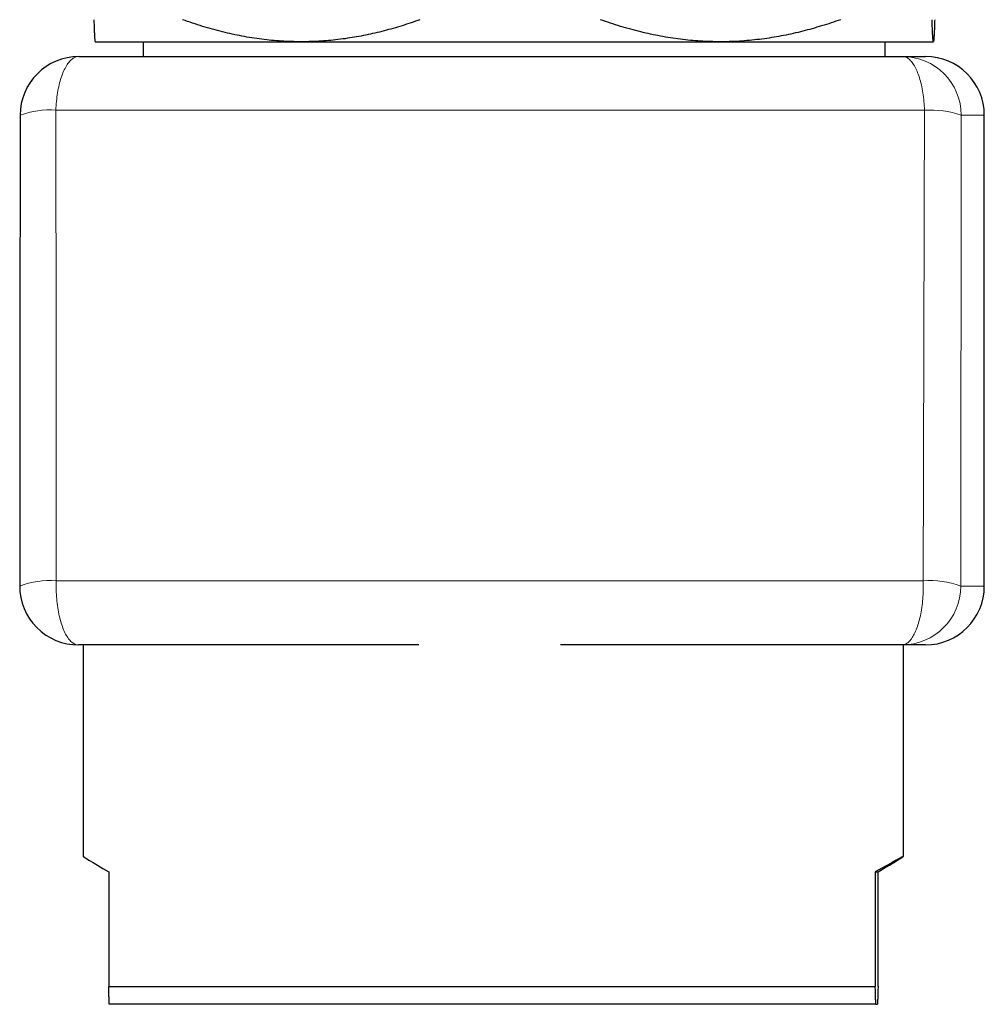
# Model space of a CAD drawing. Header units: millimetres. Extents: x 8 to 736, y 12 to 488.
# Tile 23 of 59: x 366 to 398, y 342 to 375. Entities that reach past the tile are written whole.
import ezdxf

# ---------------------------------------------------------------- set-up
doc = ezdxf.new("R2010")
doc.units = ezdxf.units.MM

msp = doc.modelspace()

# ---------------------------------------------------------------- linework, layer by layer
at = {"color": 7, "linetype": 'Continuous', "lineweight": 30}
for p, q in [((368.249, 374.747), (368.25, 374.746)), ((368.25, 374.746), (375.258, 374.746)), ((369.887, 374.746), (369.887, 374.246)), ((375.258, 374.746), (389.508, 374.746)), ((389.508, 374.746), (396.749, 374.746)), ((395.113, 374.246), (395.113, 374.746)), ((396.751, 374.748), (396.749, 374.746)), ((396.749, 374.746), (396.75, 374.746)), ((396.75, 374.746), (396.751, 374.747)), ((367.698, 374.246), (395.697, 374.246)), ((395.697, 374.246), (396.48, 374.246)), ((396.48, 374.246), (396.481, 374.246)), ((398.481, 356.246), (398.481, 372.246)), ((379.251, 354.246), (367.684, 354.246)), ((367.839, 354.246), (367.839, 347.06)), ((395.683, 354.246), (384.066, 354.246)), ((396.48, 354.246), (395.683, 354.246)), ((395.739, 347.06), (395.739, 354.246)), ((396.481, 354.246), (396.48, 354.246)), ((368.71, 346.529), (368.71, 342.63)), ((394.774, 346.529), (394.774, 342.63)), ((394.774, 346.529), (394.868, 346.529)), ((394.868, 342.63), (394.868, 346.529)), ((368.71, 342.63), (394.774, 342.63)), ((394.793, 342.03), (368.73, 342.03)), ((394.793, 342.03), (394.848, 342.03))]:
    msp.add_line(p, q, dxfattribs=at)
at = {"color": 252, "linetype": 'Continuous', "lineweight": 0}
for p, q in [((396.446, 372.421), (366.915, 372.421)), ((397.697, 372.246), (397.683, 356.246)), ((398.48, 372.246), (397.697, 372.246)), ((398.48, 356.246), (398.48, 372.246)), ((398.481, 372.246), (398.48, 372.246)), ((366.929, 356.421), (396.403, 356.421)), ((397.683, 356.246), (398.48, 356.246)), ((398.48, 356.246), (398.481, 356.246))]:
    msp.add_line(p, q, dxfattribs=at)
at = {"color": 252, "linetype": 'Continuous', "lineweight": 0, "flags": 128}
for points in [[(367.698, 374.246), (367.669, 374.245), (367.639, 374.241), (367.609, 374.233), (367.579, 374.223), (367.55, 374.21), (367.521, 374.195), (367.492, 374.176), (367.463, 374.154), (367.434, 374.13), (367.406, 374.103), (367.379, 374.074), (367.352, 374.042), (367.325, 374.007), (367.299, 373.969), (367.274, 373.93), (367.249, 373.887), (367.225, 373.843), (367.201, 373.796), (367.178, 373.746), (367.156, 373.695), (367.135, 373.641), (367.115, 373.586), (367.095, 373.529), (367.076, 373.469), (367.058, 373.408), (367.041, 373.345), (367.026, 373.281), (367.011, 373.215), (366.997, 373.148), (366.984, 373.079), (366.972, 373.01), (366.961, 372.939), (366.951, 372.867), (366.942, 372.794), (366.935, 372.721), (366.928, 372.646), (366.923, 372.572), (366.918, 372.496), (366.915, 372.421)], [(395.697, 374.246), (395.726, 374.245), (395.754, 374.241), (395.783, 374.233), (395.811, 374.223), (395.839, 374.21), (395.867, 374.195), (395.895, 374.176), (395.922, 374.154), (395.949, 374.13), (395.976, 374.103), (396.002, 374.074), (396.028, 374.042), (396.054, 374.007), (396.079, 373.969), (396.103, 373.93), (396.127, 373.887), (396.15, 373.843), (396.172, 373.796), (396.194, 373.746), (396.215, 373.695), (396.236, 373.641), (396.255, 373.586), (396.274, 373.529), (396.292, 373.469), (396.309, 373.408), (396.325, 373.345), (396.34, 373.281), (396.354, 373.215), (396.368, 373.148), (396.38, 373.079), (396.392, 373.01), (396.402, 372.939), (396.411, 372.867), (396.42, 372.794), (396.427, 372.721), (396.433, 372.646), (396.438, 372.572), (396.443, 372.496), (396.446, 372.421)], [(366.929, 356.421), (366.927, 356.344), (366.926, 356.267), (366.926, 356.19), (366.928, 356.113), (366.93, 356.036), (366.934, 355.959), (366.939, 355.883), (366.945, 355.808), (366.952, 355.733), (366.96, 355.659), (366.969, 355.585), (366.979, 355.513), (366.99, 355.442), (367.002, 355.372), (367.016, 355.303), (367.03, 355.236), (367.045, 355.17), (367.061, 355.106), (367.079, 355.043), (367.097, 354.983), (367.115, 354.924), (367.135, 354.867), (367.156, 354.812), (367.177, 354.76), (367.199, 354.709), (367.222, 354.661), (367.246, 354.615), (367.27, 354.572), (367.295, 354.531), (367.32, 354.492), (367.346, 354.457), (367.372, 354.424), (367.399, 354.393), (367.426, 354.366), (367.454, 354.341), (367.482, 354.319), (367.51, 354.3), (367.539, 354.283), (367.568, 354.27), (367.597, 354.26), (367.626, 354.252), (367.655, 354.248), (367.684, 354.246)], [(396.403, 356.421), (396.405, 356.344), (396.406, 356.267), (396.405, 356.19), (396.404, 356.113), (396.402, 356.036), (396.398, 355.959), (396.394, 355.883), (396.388, 355.808), (396.381, 355.733), (396.374, 355.659), (396.365, 355.585), (396.355, 355.513), (396.345, 355.442), (396.333, 355.372), (396.32, 355.303), (396.307, 355.236), (396.292, 355.17), (396.277, 355.106), (396.26, 355.043), (396.243, 354.983), (396.225, 354.924), (396.206, 354.867), (396.187, 354.812), (396.166, 354.76), (396.145, 354.709), (396.123, 354.661), (396.101, 354.615), (396.078, 354.572), (396.054, 354.531), (396.03, 354.492), (396.005, 354.457), (395.98, 354.424), (395.955, 354.393), (395.929, 354.366), (395.902, 354.341), (395.876, 354.319), (395.849, 354.3), (395.821, 354.283), (395.794, 354.27), (395.766, 354.26), (395.739, 354.252), (395.711, 354.248), (395.683, 354.246)]]:
    msp.add_lwpolyline(points, dxfattribs=at)
at = {"color": 7, "linetype": 'Continuous', "lineweight": 30}
for centre, start, end in [((367.698, 372.246), 90, 179.9485), ((396.481, 372.246), 0, 90), ((367.684, 356.246), 179.9488, 270), ((396.481, 356.246), 270, 0)]:
    msp.add_arc(centre, 2, start, end, dxfattribs=at)
at = {"color": 252, "linetype": 'Continuous', "lineweight": 0}
for centre, radius, start, end in [((395.697, 372.246), 2, 359.9987, 89.9987), ((396.48, 372.246), 2, 359.9987, 89.9987), ((366.703, 369.542), 2.887, 85.783, 110.3597), ((396.651, 369.318), 3.109, 70.3463, 93.7945), ((366.68, 353.636), 2.795, 84.8994, 110.8809), ((396.645, 353.416), 3.015, 69.8731, 94.616), ((395.683, 356.246), 2, 270.0013, 0.0013), ((396.48, 356.246), 2, 270.0013, 0.0013)]:
    msp.add_arc(centre, radius, start, end, dxfattribs=at)
at = {"color": 7, "linetype": 'Continuous', "lineweight": 30}
for major_axis, start_param, end_param in [((13.95, -8.076), 3.143972, 3.499212), ((13.95, 8.076), 5.925566, 6.655006)]:
    msp.add_ellipse((381.789, 338.984), major_axis=major_axis, ratio=0.004111, start_param=start_param, end_param=end_param, dxfattribs=at)
for points, knots in [([(368.206, 375.496), (368.207, 375.461), (368.21, 375.389), (368.213, 375.291), (368.216, 375.199), (368.22, 375.115), (368.223, 375.039), (368.226, 374.971), (368.23, 374.912), (368.233, 374.861), (368.237, 374.818), (368.24, 374.785), (368.244, 374.762), (368.247, 374.75), (368.249, 374.748), (368.249, 374.748)], [0, 0, 0, 0, 0.079141, 0.158281, 0.237555, 0.316829, 0.396376, 0.475965, 0.554839, 0.633758, 0.715493, 0.797228, 0.879185, 0.961141, 1, 1, 1, 1]), ([(375.258, 374.746), (375.146, 374.747), (374.922, 374.75), (374.585, 374.766), (374.249, 374.793), (373.913, 374.83), (373.577, 374.878), (373.243, 374.936), (372.912, 375.003), (372.579, 375.08), (372.241, 375.169), (371.9, 375.269), (371.561, 375.377), (371.337, 375.457), (371.224, 375.496)], [0, 0, 0, 0, 0.0821126, 0.1642556, 0.2463996, 0.3285136, 0.4112395, 0.4939659, 0.5754599, 0.6569544, 0.7427019, 0.8284732, 0.9142479, 1, 1, 1, 1]), ([(379.292, 375.496), (379.192, 375.461), (378.99, 375.389), (378.686, 375.291), (378.381, 375.199), (378.073, 375.115), (377.763, 375.039), (377.453, 374.971), (377.141, 374.912), (376.826, 374.861), (376.506, 374.818), (376.181, 374.785), (375.855, 374.762), (375.548, 374.749), (375.349, 374.747), (375.258, 374.746)], [0, 0, 0, 0, 0.076953, 0.1539222, 0.2308891, 0.3078392, 0.3851501, 0.4624605, 0.5391188, 0.6157768, 0.6952874, 0.7748249, 0.8543613, 0.9338704, 1, 1, 1, 1]), ([(389.508, 374.746), (389.394, 374.747), (389.167, 374.75), (388.827, 374.766), (388.487, 374.793), (388.147, 374.83), (387.808, 374.878), (387.47, 374.936), (387.135, 375.003), (386.798, 375.08), (386.457, 375.169), (386.112, 375.269), (385.769, 375.377), (385.543, 375.457), (385.429, 375.496)], [0, 0, 0, 0, 0.082113, 0.164256, 0.2464, 0.328514, 0.41124, 0.493966, 0.57546, 0.656954, 0.742702, 0.828473, 0.914248, 1, 1, 1, 1]), ([(393.586, 375.496), (393.481, 375.459), (393.27, 375.385), (392.951, 375.284), (392.631, 375.189), (392.309, 375.103), (391.984, 375.026), (391.658, 374.957), (391.332, 374.898), (391.001, 374.848), (390.665, 374.807), (390.324, 374.775), (389.981, 374.755), (389.709, 374.747), (389.551, 374.747), (389.508, 374.746)], [0, 0, 0, 0, 0.079717, 0.159452, 0.239185, 0.318898, 0.399016, 0.479133, 0.558521, 0.637909, 0.7205, 0.803122, 0.885742, 0.968332, 1, 1, 1, 1]), ([(396.749, 374.746), (396.748, 374.747), (396.746, 374.75), (396.742, 374.766), (396.738, 374.793), (396.735, 374.83), (396.731, 374.878), (396.727, 374.936), (396.724, 375.003), (396.72, 375.08), (396.716, 375.169), (396.712, 375.269), (396.709, 375.377), (396.706, 375.457), (396.705, 375.496)], [0, 0, 0, 0, 0.082113, 0.164256, 0.2464, 0.328514, 0.41124, 0.493966, 0.57546, 0.656954, 0.742702, 0.828473, 0.914248, 1, 1, 1, 1]), ([(396.794, 375.496), (396.793, 375.461), (396.79, 375.389), (396.787, 375.291), (396.784, 375.199), (396.78, 375.115), (396.777, 375.039), (396.774, 374.971), (396.77, 374.912), (396.767, 374.861), (396.763, 374.818), (396.76, 374.785), (396.756, 374.761), (396.754, 374.754), (396.752, 374.75)], [0, 0, 0, 0, 0.082402, 0.164822, 0.247239, 0.329638, 0.412423, 0.495209, 0.577295, 0.659381, 0.744522, 0.829692, 0.914861, 1, 1, 1, 1]), ([(365.698, 372.248), (365.697, 370.48), (365.693, 366.004), (365.688, 360.671), (365.685, 357.106), (365.684, 356.248)], [0, 0, 0, 0, 0.331494, 0.83925, 1, 1, 1, 1]), ([(368.73, 342.03), (368.729, 342.049), (368.727, 342.089), (368.725, 342.153), (368.722, 342.222), (368.72, 342.295), (368.717, 342.373), (368.715, 342.454), (368.712, 342.54), (368.711, 342.6), (368.71, 342.63)], [0, 0, 0, 0, 0.124657, 0.249314, 0.374119, 0.498924, 0.624134, 0.749344, 0.874672, 1, 1, 1, 1]), ([(394.793, 342.03), (394.793, 342.049), (394.791, 342.089), (394.788, 342.153), (394.786, 342.222), (394.783, 342.295), (394.781, 342.373), (394.779, 342.454), (394.776, 342.54), (394.774, 342.6), (394.774, 342.63)], [0, 0, 0, 0, 0.124657, 0.249314, 0.374119, 0.498924, 0.624134, 0.749344, 0.874672, 1, 1, 1, 1]), ([(394.868, 342.63), (394.867, 342.602), (394.866, 342.547), (394.864, 342.468), (394.861, 342.392), (394.859, 342.32), (394.857, 342.251), (394.854, 342.186), (394.852, 342.124), (394.85, 342.072), (394.849, 342.042), (394.848, 342.03)], [0, 0, 0, 0, 0.114986, 0.229971, 0.345044, 0.460117, 0.57548, 0.690843, 0.806317, 0.921791, 1, 1, 1, 1])]:
    msp.add_open_spline(points, degree=3, knots=knots, dxfattribs=at)
at = {"color": 252, "linetype": 'Continuous', "lineweight": 0}
for points in [[(366.915, 372.421), (366.916, 371.093), (366.921, 365.76), (366.926, 360.427), (366.929, 356.421)], [(396.403, 356.421), (396.406, 357.748), (396.42, 363.082), (396.435, 368.415), (396.446, 372.421)]]:
    msp.add_open_spline(points, degree=3, knots=[0, 0, 0, 0, 0.248875, 1, 1, 1, 1], dxfattribs=at)

doc.saveas('drawing.dxf')
